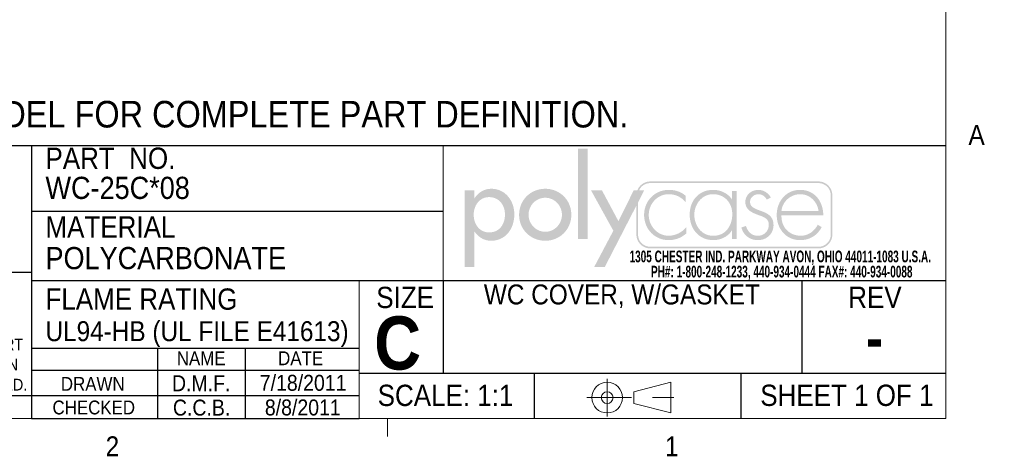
# Model space of a CAD drawing. Header units: inches. Extents: x 0.3 to 21.8, y 0.2 to 16.9.
# Tile 5 of 9: x 17.2 to 21.8, y 0.2 to 2.3. Entities that reach past the tile are written whole.
import ezdxf

# ---------------------------------------------------------------- set-up
doc = ezdxf.new("R2010")
doc.units = ezdxf.units.IN
doc.header["$MEASUREMENT"] = 0
doc.linetypes.add('SLD-Center', pattern=[0.75, 0.6, -0.05, 0.05, -0.05])
doc.linetypes.add('SLD-Solid', pattern=[0])
doc.layers.add('FORMAT', color=7, linetype='SLD-Solid')
doc.layers.add('SLD-0', color=7, linetype='SLD-Solid')
doc.styles.add('SLDTEXTSTYLE0', font='GOTHICB.TTF', dxfattribs={"width": 0.639595})
doc.styles.add('SLDTEXTSTYLE1', font='GOTHIC.TTF', dxfattribs={"width": 0.913})
doc.styles.add('SLDTEXTSTYLE2', font='GOTHICB.TTF', dxfattribs={"width": 0.913})

# ---------------------------------------------------------------- blocks, each defined once
blk = doc.blocks.new('ThirdAngleProjectionBlock')
at = {"color": 7, "linetype": 'SLD-Center', "lineweight": 0}
for p, q in [((0.275, 0.506), (0.275, 0)), ((0, 0.253), (1.202, 0.253))]:
    blk.add_line(p, q, dxfattribs=at)
at = {"color": 7, "linetype": 'SLD-Solid', "lineweight": 0}
for p, q in [((0.632, 0.332), (1.13, 0.459)), ((1.13, 0.459), (1.13, 0.048)), ((0.632, 0.332), (0.632, 0.174)), ((0.632, 0.174), (1.13, 0.048))]:
    blk.add_line(p, q, dxfattribs=at)
for radius in [0.206, 0.0789]:
    blk.add_circle((0.275, 0.253), radius, dxfattribs=at)
blk = doc.blocks.new('SW_NOTE_0')
at = {"color": 0, "linetype": 'Continuous', "lineweight": 0, "char_height": 0.055, "attachment_point": 2, "style": 'SLDTEXTSTYLE0'}
for s, insert in [('1305 CHESTER IND. PARKWAY AVON, OHIO 44011-1083 U.S.A. ', (0.7495, 0.0703)), ('PH#: 1-800-248-1233, 440-934-0444 FAX#: 440-934-0088', (0.7564, -0.0009))]:
    blk.add_mtext(s, dxfattribs=dict(at, insert=insert))
blk = doc.blocks.new('Block2')
at = {"linetype": 'Continuous'}
blk.add_hatch(color=7, dxfattribs=at).paths.add_polyline_path([(1.559, 0.355), (1.559, 1.505), (1.44, 1.505), (1.44, 0.355)], flags=0)
h = blk.add_hatch(color=7, dxfattribs=at)
edge = h.paths.add_edge_path(flags=0)
edge.add_spline(control_points=[(4.669, 0.413), (4.669, 0.316), (4.59, 0.237), (4.493, 0.237)], knot_values=[7, 7, 7, 7, 8, 8, 8, 8], weights=[1, 1, 1, 1], degree=3, periodic=0)
edge.add_line((4.493, 0.237), (2.356, 0.237))
edge.add_spline(control_points=[(2.356, 0.237), (2.259, 0.237), (2.18, 0.316), (2.18, 0.413)], knot_values=[1, 1, 1, 1, 2, 2, 2, 2], weights=[1, 1, 1, 1], degree=3, periodic=0)
edge.add_line((2.18, 0.413), (2.18, 0.781))
edge.add_line((2.18, 0.781), (1.778, 0))
edge.add_line((1.778, 0), (1.643, 0))
edge.add_line((1.643, 0), (1.887, 0.461))
edge.add_line((1.887, 0.461), (1.603, 0.975))
edge.add_line((1.603, 0.975), (1.742, 0.975))
edge.add_line((1.742, 0.975), (1.952, 0.582))
edge.add_line((1.952, 0.582), (2.146, 0.975))
edge.add_line((2.146, 0.975), (2.192, 0.975))
edge.add_spline(control_points=[(2.192, 0.975), (2.218, 1.041), (2.282, 1.087), (2.356, 1.087)], knot_values=[3.233464, 3.233464, 3.233464, 3.233464, 4, 4, 4, 4], weights=[1, 1, 1, 1], degree=3, periodic=0)
edge.add_line((2.356, 1.087), (4.493, 1.087))
edge.add_spline(control_points=[(4.493, 1.087), (4.59, 1.087), (4.669, 1.008), (4.669, 0.911)], knot_values=[5, 5, 5, 5, 6, 6, 6, 6], weights=[1, 1, 1, 1], degree=3, periodic=0)
edge.add_line((4.669, 0.911), (4.669, 0.413))
edge = h.paths.add_edge_path(flags=0)
edge.add_line((2.215, 0.975), (2.28, 0.975))
edge.add_line((2.28, 0.975), (2.201, 0.821))
edge.add_line((2.201, 0.821), (2.201, 0.413))
edge.add_spline(control_points=[(2.201, 0.413), (2.201, 0.327), (2.271, 0.258), (2.356, 0.258)], knot_values=[2, 2, 2, 2, 3, 3, 3, 3], weights=[1, 1, 1, 1], degree=3, periodic=0)
edge.add_line((2.356, 0.258), (4.493, 0.258))
edge.add_spline(control_points=[(4.493, 0.258), (4.579, 0.258), (4.649, 0.327), (4.649, 0.413)], knot_values=[4, 4, 4, 4, 5, 5, 5, 5], weights=[1, 1, 1, 1], degree=3, periodic=0)
edge.add_line((4.649, 0.413), (4.649, 0.911))
edge.add_spline(control_points=[(4.649, 0.911), (4.649, 0.997), (4.579, 1.066), (4.493, 1.066)], knot_values=[6, 6, 6, 6, 7, 7, 7, 7], weights=[1, 1, 1, 1], degree=3, periodic=0)
edge.add_line((4.493, 1.066), (2.356, 1.066))
edge.add_spline(control_points=[(2.356, 1.066), (2.293, 1.066), (2.239, 1.029), (2.215, 0.975)], knot_values=[0, 0, 0, 0, 0.732403, 0.732403, 0.732403, 0.732403], weights=[1, 1, 1, 1], degree=3, periodic=0)
h = blk.add_hatch(color=7, dxfattribs=at)
edge = h.paths.add_edge_path(flags=0)
edge.add_spline(control_points=[(0.122, 0.452), (0.17, 0.382), (0.245, 0.334), (0.333, 0.334)], knot_values=[4, 4, 4, 4, 5, 5, 5, 5], weights=[1, 1, 1, 1], degree=3, periodic=0)
edge.add_spline(control_points=[(0.333, 0.334), (0.523, 0.334), (0.629, 0.492), (0.629, 0.669)], knot_values=[3, 3, 3, 3, 4, 4, 4, 4], weights=[1, 1, 1, 1], degree=3, periodic=0)
edge.add_spline(control_points=[(0.629, 0.669), (0.629, 0.839), (0.517, 0.994), (0.338, 0.994)], knot_values=[2, 2, 2, 2, 3, 3, 3, 3], weights=[1, 1, 1, 1], degree=3, periodic=0)
edge.add_spline(control_points=[(0.338, 0.994), (0.245, 0.994), (0.171, 0.946), (0.122, 0.872)], knot_values=[1, 1, 1, 1, 2, 2, 2, 2], weights=[1, 1, 1, 1], degree=3, periodic=0)
edge.add_line((0.122, 0.872), (0.119, 0.872))
edge.add_line((0.119, 0.872), (0.119, 0.975))
edge.add_line((0.119, 0.975), (0, 0.975))
edge.add_line((0, 0.975), (0, 0))
edge.add_line((0, 0), (0.119, 0))
edge.add_line((0.119, 0), (0.119, 0.452))
edge.add_line((0.119, 0.452), (0.122, 0.452))
edge = h.paths.add_edge_path(flags=0)
edge.add_spline(control_points=[(0.113, 0.665), (0.113, 0.78), (0.185, 0.888), (0.309, 0.888), (0.437, 0.888), (0.51, 0.786), (0.51, 0.665)], knot_values=[0, 0, 0, 0, 1, 1, 1, 2, 2, 2, 2], weights=[1, 1, 1, 1, 1, 1, 1], degree=3, periodic=0)
edge.add_spline(control_points=[(0.51, 0.665), (0.51, 0.543), (0.439, 0.44), (0.309, 0.44), (0.183, 0.44), (0.113, 0.549), (0.113, 0.665)], knot_values=[2, 2, 2, 2, 3, 3, 3, 4, 4, 4, 4], weights=[1, 1, 1, 1, 1, 1, 1], degree=3, periodic=0)
h = blk.add_hatch(color=7, dxfattribs=at)
edge = h.paths.add_edge_path(flags=0)
edge.add_spline(control_points=[(0.69, 0.664), (0.69, 0.477), (0.836, 0.334), (1.022, 0.334), (1.207, 0.334), (1.353, 0.477), (1.353, 0.664)], knot_values=[0, 0, 0, 0, 1, 1, 1, 2, 2, 2, 2], weights=[1, 1, 1, 1, 1, 1, 1], degree=3, periodic=0)
edge.add_spline(control_points=[(1.353, 0.664), (1.353, 0.851), (1.207, 0.994), (1.022, 0.994), (0.836, 0.994), (0.69, 0.851), (0.69, 0.664)], knot_values=[2, 2, 2, 2, 3, 3, 3, 4, 4, 4, 4], weights=[1, 1, 1, 1, 1, 1, 1], degree=3, periodic=0)
edge = h.paths.add_edge_path(flags=0)
edge.add_spline(control_points=[(1.234, 0.664), (1.234, 0.547), (1.139, 0.448), (1.022, 0.448), (0.904, 0.448), (0.81, 0.547), (0.81, 0.664)], knot_values=[0, 0, 0, 0, 1, 1, 1, 2, 2, 2, 2], weights=[1, 1, 1, 1, 1, 1, 1], degree=3, periodic=0)
edge.add_spline(control_points=[(0.81, 0.664), (0.81, 0.782), (0.904, 0.88), (1.022, 0.88), (1.139, 0.88), (1.234, 0.782), (1.234, 0.664)], knot_values=[2, 2, 2, 2, 3, 3, 3, 4, 4, 4, 4], weights=[1, 1, 1, 1, 1, 1, 1], degree=3, periodic=0)
h = blk.add_hatch(color=7, dxfattribs=at)
edge = h.paths.add_edge_path(flags=0)
edge.add_spline(control_points=[(2.806, 0.905), (2.745, 0.957), (2.672, 0.98), (2.593, 0.98)], knot_values=[8, 8, 8, 8, 9, 9, 9, 9], weights=[1, 1, 1, 1], degree=3, periodic=0)
edge.add_spline(control_points=[(2.593, 0.98), (2.413, 0.98), (2.278, 0.84), (2.278, 0.662)], knot_values=[7, 7, 7, 7, 8, 8, 8, 8], weights=[1, 1, 1, 1], degree=3, periodic=0)
edge.add_spline(control_points=[(2.278, 0.662), (2.278, 0.484), (2.41, 0.342), (2.592, 0.342)], knot_values=[6, 6, 6, 6, 7, 7, 7, 7], weights=[1, 1, 1, 1], degree=3, periodic=0)
edge.add_spline(control_points=[(2.592, 0.342), (2.674, 0.342), (2.752, 0.372), (2.814, 0.427)], knot_values=[5, 5, 5, 5, 6, 6, 6, 6], weights=[1, 1, 1, 1], degree=3, periodic=0)
edge.add_line((2.814, 0.427), (2.814, 0.507))
edge.add_spline(control_points=[(2.814, 0.507), (2.759, 0.44), (2.676, 0.398), (2.589, 0.398)], knot_values=[3, 3, 3, 3, 4, 4, 4, 4], weights=[1, 1, 1, 1], degree=3, periodic=0)
edge.add_spline(control_points=[(2.589, 0.398), (2.445, 0.398), (2.337, 0.523), (2.337, 0.662)], knot_values=[2, 2, 2, 2, 3, 3, 3, 3], weights=[1, 1, 1, 1], degree=3, periodic=0)
edge.add_spline(control_points=[(2.337, 0.662), (2.337, 0.802), (2.446, 0.925), (2.59, 0.925)], knot_values=[1, 1, 1, 1, 2, 2, 2, 2], weights=[1, 1, 1, 1], degree=3, periodic=0)
edge.add_spline(control_points=[(2.59, 0.925), (2.678, 0.925), (2.748, 0.889), (2.806, 0.825)], knot_values=[0, 0, 0, 0, 1, 1, 1, 1], weights=[1, 1, 1, 1], degree=3, periodic=0)
edge.add_line((2.806, 0.825), (2.806, 0.905))
h = blk.add_hatch(color=7, dxfattribs=at)
edge = h.paths.add_edge_path(flags=0)
edge.add_spline(control_points=[(3.392, 0.861), (3.34, 0.938), (3.25, 0.98), (3.156, 0.98)], knot_values=[6, 6, 6, 6, 7, 7, 7, 7], weights=[1, 1, 1, 1], degree=3, periodic=0)
edge.add_spline(control_points=[(3.156, 0.98), (2.972, 0.98), (2.857, 0.844), (2.857, 0.665)], knot_values=[5, 5, 5, 5, 6, 6, 6, 6], weights=[1, 1, 1, 1], degree=3, periodic=0)
edge.add_spline(control_points=[(2.857, 0.665), (2.857, 0.486), (2.973, 0.342), (3.159, 0.342)], knot_values=[4, 4, 4, 4, 5, 5, 5, 5], weights=[1, 1, 1, 1], degree=3, periodic=0)
edge.add_spline(control_points=[(3.159, 0.342), (3.249, 0.342), (3.347, 0.387), (3.392, 0.465)], knot_values=[3, 3, 3, 3, 4, 4, 4, 4], weights=[1, 1, 1, 1], degree=3, periodic=0)
edge.add_line((3.392, 0.465), (3.395, 0.465))
edge.add_line((3.395, 0.465), (3.395, 0.355))
edge.add_line((3.395, 0.355), (3.454, 0.355))
edge.add_line((3.454, 0.355), (3.454, 0.967))
edge.add_line((3.454, 0.967), (3.395, 0.967))
edge.add_line((3.395, 0.967), (3.395, 0.861))
edge.add_line((3.395, 0.861), (3.392, 0.861))
edge = h.paths.add_edge_path(flags=0)
edge.add_spline(control_points=[(3.398, 0.672), (3.398, 0.525), (3.314, 0.397), (3.157, 0.397), (3.009, 0.397), (2.916, 0.525), (2.916, 0.665)], knot_values=[0, 0, 0, 0, 1, 1, 1, 2, 2, 2, 2], weights=[1, 1, 1, 1, 1, 1, 1], degree=3, periodic=0)
edge.add_spline(control_points=[(2.916, 0.665), (2.916, 0.798), (3.013, 0.925), (3.153, 0.925), (3.302, 0.925), (3.398, 0.814), (3.398, 0.672)], knot_values=[2, 2, 2, 2, 3, 3, 3, 4, 4, 4, 4], weights=[1, 1, 1, 1, 1, 1, 1], degree=3, periodic=0)
h = blk.add_hatch(color=7, dxfattribs=at)
edge = h.paths.add_edge_path(flags=0)
edge.add_spline(control_points=[(3.731, 0.98), (3.793, 0.98), (3.861, 0.939), (3.887, 0.882)], knot_values=[11, 11, 11, 11, 12, 12, 12, 12], weights=[1, 1, 1, 1], degree=3, periodic=0)
edge.add_line((3.887, 0.882), (3.836, 0.856))
edge.add_spline(control_points=[(3.836, 0.856), (3.816, 0.898), (3.776, 0.925), (3.728, 0.925)], knot_values=[0, 0, 0, 0, 1, 1, 1, 1], weights=[1, 1, 1, 1], degree=3, periodic=0)
edge.add_spline(control_points=[(3.728, 0.925), (3.677, 0.925), (3.624, 0.882), (3.624, 0.829)], knot_values=[1, 1, 1, 1, 2, 2, 2, 2], weights=[1, 1, 1, 1], degree=3, periodic=0)
edge.add_spline(control_points=[(3.624, 0.829), (3.624, 0.682), (3.922, 0.754), (3.922, 0.533)], knot_values=[2, 2, 2, 2, 3, 3, 3, 3], weights=[1, 1, 1, 1], degree=3, periodic=0)
edge.add_spline(control_points=[(3.922, 0.533), (3.922, 0.42), (3.834, 0.342), (3.724, 0.342)], knot_values=[3, 3, 3, 3, 4, 4, 4, 4], weights=[1, 1, 1, 1], degree=3, periodic=0)
edge.add_spline(control_points=[(3.724, 0.342), (3.622, 0.342), (3.539, 0.404), (3.514, 0.503)], knot_values=[4, 4, 4, 4, 5, 5, 5, 5], weights=[1, 1, 1, 1], degree=3, periodic=0)
edge.add_line((3.514, 0.503), (3.572, 0.522))
edge.add_spline(control_points=[(3.572, 0.522), (3.595, 0.449), (3.644, 0.397), (3.724, 0.397)], knot_values=[6, 6, 6, 6, 7, 7, 7, 7], weights=[1, 1, 1, 1], degree=3, periodic=0)
edge.add_spline(control_points=[(3.724, 0.397), (3.801, 0.397), (3.862, 0.458), (3.862, 0.535)], knot_values=[7, 7, 7, 7, 8, 8, 8, 8], weights=[1, 1, 1, 1], degree=3, periodic=0)
edge.add_spline(control_points=[(3.862, 0.535), (3.862, 0.611), (3.804, 0.635), (3.743, 0.656)], knot_values=[8, 8, 8, 8, 9, 9, 9, 9], weights=[1, 1, 1, 1], degree=3, periodic=0)
edge.add_spline(control_points=[(3.743, 0.656), (3.659, 0.686), (3.564, 0.722), (3.564, 0.825)], knot_values=[9, 9, 9, 9, 10, 10, 10, 10], weights=[1, 1, 1, 1], degree=3, periodic=0)
edge.add_spline(control_points=[(3.564, 0.825), (3.564, 0.918), (3.642, 0.98), (3.731, 0.98)], knot_values=[10, 10, 10, 10, 11, 11, 11, 11], weights=[1, 1, 1, 1], degree=3, periodic=0)
h = blk.add_hatch(color=7, dxfattribs=at)
edge = h.paths.add_edge_path(flags=0)
edge.add_spline(control_points=[(4.554, 0.656), (4.555, 0.832), (4.445, 0.98), (4.26, 0.98)], knot_values=[6, 6, 6, 6, 7, 7, 7, 7], weights=[1, 1, 1, 1], degree=3, periodic=0)
edge.add_spline(control_points=[(4.26, 0.98), (4.081, 0.98), (3.963, 0.833), (3.963, 0.662)], knot_values=[5, 5, 5, 5, 6, 6, 6, 6], weights=[1, 1, 1, 1], degree=3, periodic=0)
edge.add_spline(control_points=[(3.963, 0.662), (3.963, 0.489), (4.078, 0.342), (4.26, 0.342)], knot_values=[4, 4, 4, 4, 5, 5, 5, 5], weights=[1, 1, 1, 1], degree=3, periodic=0)
edge.add_spline(control_points=[(4.26, 0.342), (4.38, 0.342), (4.478, 0.401), (4.534, 0.507)], knot_values=[3, 3, 3, 3, 4, 4, 4, 4], weights=[1, 1, 1, 1], degree=3, periodic=0)
edge.add_line((4.534, 0.507), (4.484, 0.537))
edge.add_spline(control_points=[(4.484, 0.537), (4.44, 0.454), (4.363, 0.398), (4.268, 0.398)], knot_values=[1, 1, 1, 1, 2, 2, 2, 2], weights=[1, 1, 1, 1], degree=3, periodic=0)
edge.add_spline(control_points=[(4.268, 0.398), (4.126, 0.398), (4.019, 0.501), (4.023, 0.656)], knot_values=[0, 0, 0, 0, 1, 1, 1, 1], weights=[1, 1, 1, 1], degree=3, periodic=0)
edge.add_line((4.023, 0.656), (4.554, 0.656))
edge = h.paths.add_edge_path(flags=0)
edge.add_spline(control_points=[(4.023, 0.712), (4.033, 0.827), (4.136, 0.925), (4.261, 0.925)], knot_values=[1, 1, 1, 1, 2, 2, 2, 2], weights=[1, 1, 1, 1], degree=3, periodic=0)
edge.add_spline(control_points=[(4.261, 0.925), (4.387, 0.925), (4.48, 0.824), (4.494, 0.712)], knot_values=[0, 0, 0, 0, 1, 1, 1, 1], weights=[1, 1, 1, 1], degree=3, periodic=0)
edge.add_line((4.494, 0.712), (4.023, 0.712))
blk = doc.blocks.new('POLYCASE LOGO')
at = {"color": 7, "linetype": 'Continuous', "xscale": 0.37, "yscale": 0.37, "zscale": 0.37}
blk.add_blockref('Block2', (0.1015, -0.5714), dxfattribs=at)
at = {"color": 7, "linetype": 'Continuous', "lineweight": 0}
blk.add_blockref('SW_NOTE_0', (0.8349, -0.5644), dxfattribs=at)
blk = doc.blocks.new('SW_NOTE_1')
at = {"layer": 'SLD-0', "color": 0, "char_height": 0.125, "attachment_point": 1, "style": 'SLDTEXTSTYLE1'}
for s, insert in [('NOTES:', (0, 0.1597)), ('1.', (0, -0.0047)), ('COLOR: CLEAR', (0.1969, -0.0047)), ('2.', (0, -0.1691)), ('SEE SOLID MODEL FOR COMPLETE PART DEFINITION.', (0.1969, -0.1691))]:
    blk.add_mtext(s, dxfattribs=dict(at, insert=insert))
blk = doc.blocks.new('SW_NOTE_3')
at = {"layer": 'FORMAT', "color": 0, "char_height": 0.055, "attachment_point": 2, "style": 'SLDTEXTSTYLE1'}
for s, insert in [('PROPRIETARY AND CONFIDENTIAL', (0.5827, 0.0703)), ('THE INFORMATION CONTAINED IN THIS', (0.5892, -0.0241)), ('DRAWING IS THE SOLE PROPERTY OF', (0.5875, -0.1185)), ('POLYCASE.  ANY REPRODUCTION IN PART ', (0.5935, -0.2129)), ('OR AS A WHOLE WITHOUT THE WRITTEN ', (0.5977, -0.3072)), ('PERMISSION OF POLYCASE IS PROHIBITED.', (0.5923, -0.4016))]:
    blk.add_mtext(s, dxfattribs=dict(at, insert=insert))

msp = doc.modelspace()

# ---------------------------------------------------------------- linework, layer by layer
at = {"color": 7, "linetype": 'SLD-Solid', "lineweight": 0}
for p, q in [((21.52288, 0.4106), (21.52288, 16.6606)), ((21.52288, 0.4106), (0.52288, 0.4106)), ((18.89788, 0.4106), (18.89788, 0.3258))]:
    msp.add_line(p, q, dxfattribs=at)
at = {"layer": 'SLD-0', "color": 7}
for p, q in [((15.69822, 1.69382), (21.52288, 1.69382)), ((17.22426, 1.69382), (17.22426, 0.4106)), ((19.1597, 1.38363), (17.22426, 1.38363)), ((17.22426, 1.09665), (15.69822, 1.09665)), ((17.22426, 1.0586), (18.76416, 1.0586)), ((18.76416, 1.0586), (21.52288, 1.0586)), ((19.1597, 1.0586), (19.1597, 0.62349)), ((20.8447, 1.0586), (20.8447, 0.62349)), ((18.76416, 0.73933), (17.22426, 0.73933)), ((17.81658, 0.73933), (17.81658, 0.4106)), ((18.22821, 0.73933), (18.22821, 0.4106)), ((17.22426, 0.63767), (18.76416, 0.63767)), ((18.76416, 0.62349), (21.52288, 0.62349)), ((19.5873, 0.62349), (19.5873, 0.4106)), ((20.55921, 0.62349), (20.55921, 0.4106)), ((15.69822, 0.51854), (18.76416, 0.51854)), ((17.22426, 0.4106), (18.76416, 0.4106))]:
    msp.add_line(p, q, dxfattribs=at)
at = {"layer": 'SLD-0', "color": 7, "lineweight": 0}
for p, q in [((19.1597, 1.0586), (19.1597, 1.69382)), ((18.76416, 1.0586), (18.76416, 0.4106))]:
    msp.add_line(p, q, dxfattribs=at)

# ---------------------------------------------------------------- block references
at = {"color": 7, "linetype": 'Continuous'}
msp.add_blockref('POLYCASE LOGO', (19.1597, 1.69382), dxfattribs=at)
at = {"color": 7, "linetype": 'Continuous', "xscale": 0.35, "yscale": 0.35, "zscale": 0.35}
msp.add_blockref('ThirdAngleProjectionBlock', (19.83411, 0.42036), dxfattribs=at)
at = {"layer": 'FORMAT', "color": 7}
msp.add_blockref('SW_NOTE_3', (15.89005, 0.99892), dxfattribs=at)
at = {"layer": 'SLD-0', "color": 7}
msp.add_blockref('SW_NOTE_1', (15.79647, 2.07229), dxfattribs=at)

# ---------------------------------------------------------------- texts
at = {"color": 7, "linetype": 'Continuous', "lineweight": 0, "char_height": 0.09375, "attachment_point": 1, "style": 'SLDTEXTSTYLE1'}
for s, insert in [('A', (21.62871, 1.79005)), ('2', (17.57296, 0.3269)), ('1', (20.20229, 0.3269))]:
    msp.add_mtext(s, dxfattribs=dict(at, insert=insert))
at = {"layer": 'FORMAT', "color": 7}
for s, insert, char_height, attachment_point, style in [('PART  NO.', (17.29014, 1.68362), 0.1, 1, 'SLDTEXTSTYLE1'), ('WC-25C*08', (17.29014, 1.54662), 0.104167, 1, 'SLDTEXTSTYLE1'), ('MATERIAL', (17.29014, 1.36111), 0.1, 1, 'SLDTEXTSTYLE1'), ('POLYCARBONATE', (17.29014, 1.21659), 0.1041667, 1, 'SLDTEXTSTYLE1'), ('FLAME RATING', (17.29014, 1.02188), 0.1, 1, 'SLDTEXTSTYLE1'), ('SIZE', (18.84491, 1.02963), 0.1, 1, 'SLDTEXTSTYLE1'), ('WC COVER, W/GASKET', (19.99947, 1.04055), 0.09375, 2, 'SLDTEXTSTYLE1'), ('REV', (21.0636, 1.03051), 0.1, 1, 'SLDTEXTSTYLE1'), ('C', (18.83513, 0.89052), 0.25, 1, 'SLDTEXTSTYLE2'), ('UL94-HB (UL FILE E41613)', (17.29014, 0.86794), 0.09375, 1, 'SLDTEXTSTYLE1'), ('-', (21.18699, 0.89054), 0.2, 2, 'SLDTEXTSTYLE2'), ('NAME', (18.02193, 0.72632), 0.065, 2, 'SLDTEXTSTYLE1'), ('DATE', (18.48943, 0.72632), 0.065, 2, 'SLDTEXTSTYLE1'), ('DRAWN', (17.36238, 0.60592), 0.065, 1, 'SLDTEXTSTYLE1'), ('D.M.F.', (18.02201, 0.61376), 0.075, 2, 'SLDTEXTSTYLE1'), ('7/18/2011', (18.50123, 0.61592), 0.075, 2, 'SLDTEXTSTYLE1'), ('SCALE: 1:1', (18.85157, 0.56945), 0.1, 1, 'SLDTEXTSTYLE1'), ('SHEET 1 OF 1', (20.65008, 0.56978), 0.1, 1, 'SLDTEXTSTYLE1'), ('CHECKED', (17.32305, 0.49519), 0.065, 1, 'SLDTEXTSTYLE1'), ('C.C.B.', (18.02402, 0.49945), 0.075, 2, 'SLDTEXTSTYLE1'), ('8/8/2011', (18.49965, 0.50018), 0.075, 2, 'SLDTEXTSTYLE1')]:
    msp.add_mtext(s, dxfattribs=dict(at, insert=insert, char_height=char_height, attachment_point=attachment_point, style=style))

doc.saveas('drawing.dxf')
